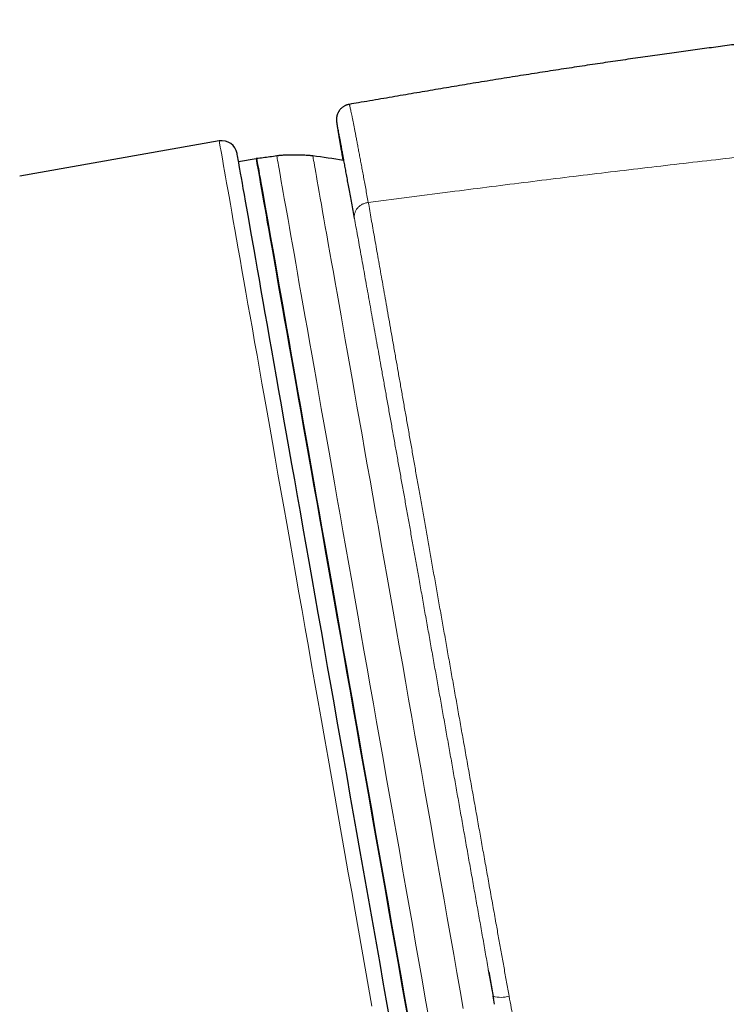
# Model space of a CAD drawing. Header units: millimetres. Extents: x 8 to 771, y 12 to 732.
# Tile 32 of 74: x 364 to 387, y 515 to 547. Entities that reach past the tile are written whole.
import ezdxf

# ---------------------------------------------------------------- set-up
doc = ezdxf.new("R2010")
doc.units = ezdxf.units.MM

msp = doc.modelspace()

# ---------------------------------------------------------------- linework, layer by layer
at = {"color": 7, "linetype": 'Continuous', "lineweight": 30}
for p, q in [((370.839, 542.86), (364.398, 541.724)), ((372.031, 542.288), (371.465, 542.188)), ((372.046, 542.291), (372.037, 542.289)), ((379.54, 516.02), (379.694, 515.169)), ((379.73, 514.977), (379.682, 515.236))]:
    msp.add_line(p, q, dxfattribs=at)
at = {"color": 8, "linetype": 'Continuous', "lineweight": 0}
msp.add_line((379.528, 516.088), (379.682, 515.236), dxfattribs=at)
at = {"color": 8, "linetype": 'Continuous', "lineweight": 0, "flags": 128}
for points in [[(370.839, 542.86), (370.84, 542.852), (370.845, 542.828), (370.852, 542.787), (370.862, 542.73), (370.875, 542.658), (370.89, 542.569), (370.909, 542.464), (370.93, 542.343), (370.954, 542.207), (370.981, 542.055), (371.011, 541.887), (371.043, 541.703), (371.078, 541.504), (371.116, 541.29), (371.156, 541.061), (371.199, 540.817), (371.245, 540.557), (371.293, 540.284), (371.344, 539.996), (371.397, 539.693), (371.453, 539.377), (371.511, 539.047), (371.572, 538.703), (371.635, 538.346), (371.7, 537.976), (371.768, 537.593), (371.837, 537.197), (371.909, 536.789), (371.983, 536.369), (372.06, 535.937), (372.138, 535.494), (372.218, 535.04), (372.3, 534.574), (372.384, 534.099), (372.469, 533.613), (372.557, 533.117), (372.646, 532.612), (372.737, 532.097), (372.829, 531.574), (372.923, 531.042), (373.018, 530.502), (373.115, 529.955), (373.212, 529.4), (373.311, 528.838), (373.412, 528.269), (373.513, 527.695), (373.615, 527.114), (373.719, 526.528), (373.823, 525.937), (373.928, 525.342), (374.034, 524.742), (374.14, 524.139), (374.247, 523.532), (374.355, 522.922), (374.463, 522.31), (374.571, 521.695), (374.68, 521.079), (374.788, 520.461), (374.897, 519.843), (375.007, 519.225), (375.116, 518.606), (375.225, 517.988), (375.334, 517.37), (375.442, 516.754), (375.551, 516.139), (375.658, 515.527), (375.766, 514.917)], [(377.597, 514.595), (377.494, 515.18), (377.39, 515.769), (377.286, 516.36), (377.181, 516.953), (377.077, 517.549), (376.971, 518.145), (376.866, 518.743), (376.761, 519.341), (376.655, 519.939), (376.55, 520.536), (376.444, 521.134), (376.339, 521.73), (376.234, 522.324), (376.13, 522.917), (376.026, 523.507), (375.922, 524.095), (375.819, 524.679), (375.717, 525.26), (375.615, 525.837), (375.514, 526.41), (375.414, 526.978), (375.315, 527.541), (375.216, 528.098), (375.119, 528.649), (375.023, 529.195), (374.928, 529.733), (374.834, 530.265), (374.742, 530.789), (374.651, 531.306), (374.561, 531.814), (374.473, 532.314), (374.386, 532.805), (374.301, 533.287), (374.218, 533.76), (374.136, 534.223), (374.056, 534.676), (373.978, 535.119), (373.902, 535.551), (373.828, 535.971), (373.756, 536.381), (373.686, 536.779), (373.618, 537.165), (373.552, 537.539), (373.488, 537.901), (373.426, 538.25), (373.367, 538.587), (373.31, 538.91), (373.255, 539.22), (373.203, 539.517), (373.153, 539.799), (373.106, 540.068), (373.061, 540.323), (373.018, 540.564), (372.978, 540.79), (372.941, 541.002), (372.906, 541.199), (372.874, 541.381), (372.845, 541.548), (372.818, 541.7), (372.794, 541.837), (372.772, 541.958), (372.754, 542.064), (372.738, 542.155), (372.725, 542.23), (372.714, 542.29), (372.706, 542.334), (372.701, 542.362), (372.699, 542.375), (372.699, 542.376)], [(378.718, 514.836), (378.616, 515.417), (378.513, 516), (378.409, 516.586), (378.306, 517.175), (378.202, 517.765), (378.097, 518.356), (377.993, 518.948), (377.888, 519.541), (377.784, 520.134), (377.679, 520.727), (377.575, 521.319), (377.471, 521.91), (377.367, 522.499), (377.263, 523.087), (377.16, 523.672), (377.057, 524.254), (376.955, 524.834), (376.853, 525.41), (376.753, 525.982), (376.653, 526.549), (376.553, 527.112), (376.455, 527.67), (376.357, 528.223), (376.261, 528.77), (376.166, 529.31), (376.072, 529.844), (375.979, 530.371), (375.887, 530.891), (375.797, 531.403), (375.708, 531.907), (375.62, 532.403), (375.535, 532.89), (375.45, 533.368), (375.368, 533.836), (375.287, 534.295), (375.207, 534.744), (375.13, 535.183), (375.055, 535.611), (374.981, 536.029), (374.909, 536.435), (374.84, 536.829), (374.772, 537.212), (374.707, 537.583), (374.644, 537.942), (374.583, 538.288), (374.524, 538.621), (374.467, 538.942), (374.413, 539.249), (374.361, 539.543), (374.312, 539.824), (374.265, 540.09), (374.22, 540.343), (374.178, 540.581), (374.139, 540.806), (374.102, 541.015), (374.067, 541.211), (374.035, 541.391), (374.006, 541.557), (373.98, 541.707), (373.956, 541.843), (373.935, 541.964), (373.916, 542.069), (373.9, 542.159), (373.887, 542.233), (373.877, 542.292), (373.869, 542.336), (373.864, 542.364), (373.862, 542.377), (373.862, 542.377)], [(375.65, 540.874), (376.974, 541.044), (378.301, 541.215)]]:
    msp.add_lwpolyline(points, dxfattribs=at)
at = {"color": 7, "linetype": 'Continuous', "lineweight": 30, "flags": 128}
for points in [[(376.347, 514.5), (376.243, 515.094), (376.137, 515.691), (376.032, 516.291), (375.925, 516.892), (375.819, 517.496), (375.713, 518.1), (375.606, 518.706), (375.499, 519.311), (375.392, 519.917), (375.285, 520.523), (375.179, 521.127), (375.072, 521.73), (374.966, 522.332), (374.861, 522.932), (374.755, 523.529), (374.651, 524.123), (374.546, 524.714), (374.443, 525.301), (374.34, 525.884), (374.238, 526.463), (374.137, 527.037), (374.037, 527.605), (373.937, 528.168), (373.839, 528.724), (373.742, 529.275), (373.646, 529.818), (373.552, 530.354), (373.459, 530.883), (373.367, 531.404), (373.276, 531.916), (373.188, 532.42), (373.1, 532.914), (373.015, 533.4), (372.931, 533.876), (372.849, 534.342), (372.768, 534.797), (372.69, 535.242), (372.613, 535.676), (372.539, 536.099), (372.466, 536.51), (372.396, 536.909), (372.328, 537.297), (372.261, 537.672), (372.198, 538.034), (372.136, 538.384), (372.077, 538.721), (372.02, 539.044), (371.965, 539.354), (371.913, 539.65), (371.863, 539.932), (371.816, 540.2), (371.771, 540.454), (371.729, 540.693), (371.689, 540.917), (371.652, 541.127), (371.618, 541.322), (371.586, 541.501), (371.557, 541.666), (371.531, 541.815), (371.507, 541.949), (371.487, 542.067), (371.468, 542.169), (371.453, 542.256), (371.441, 542.328), (371.431, 542.383), (371.424, 542.423), (371.42, 542.446), (371.418, 542.454), (371.418, 542.454)], [(372.037, 542.289), (372.032, 542.289), (372.031, 542.289), (372.031, 542.289)], [(372.031, 542.289), (372.031, 542.288), (372.034, 542.275), (372.039, 542.247), (372.046, 542.203), (372.057, 542.143), (372.07, 542.068), (372.086, 541.977), (372.105, 541.871), (372.126, 541.749), (372.15, 541.612), (372.177, 541.46), (372.207, 541.292), (372.239, 541.11), (372.274, 540.913), (372.311, 540.701), (372.351, 540.475), (372.393, 540.234), (372.438, 539.978), (372.486, 539.709), (372.536, 539.426), (372.588, 539.129), (372.643, 538.819), (372.7, 538.495), (372.759, 538.158), (372.821, 537.808), (372.885, 537.446), (372.951, 537.072), (373.019, 536.685), (373.09, 536.286), (373.162, 535.876), (373.236, 535.455), (373.312, 535.022), (373.391, 534.579), (373.471, 534.126), (373.552, 533.662), (373.636, 533.189), (373.721, 532.706), (373.808, 532.214), (373.896, 531.713), (373.986, 531.204), (374.077, 530.687), (374.169, 530.162), (374.263, 529.63), (374.358, 529.09), (374.455, 528.544), (374.552, 527.992), (374.65, 527.434), (374.75, 526.871), (374.85, 526.302), (374.951, 525.729), (375.053, 525.151), (375.156, 524.569), (375.259, 523.984), (375.363, 523.396), (375.467, 522.804), (375.571, 522.211), (375.676, 521.616), (375.782, 521.019), (375.887, 520.421), (375.993, 519.822), (376.098, 519.223), (376.204, 518.625), (376.309, 518.026), (376.415, 517.429), (376.52, 516.833), (376.624, 516.239), (376.729, 515.647), (376.833, 515.058), (376.936, 514.471)], [(372.046, 542.291), (372.048, 542.283), (372.052, 542.26), (372.059, 542.22), (372.068, 542.166), (372.081, 542.095), (372.096, 542.009), (372.114, 541.908), (372.134, 541.791), (372.158, 541.659), (372.184, 541.511), (372.212, 541.349), (372.244, 541.171), (372.278, 540.979), (372.314, 540.771), (372.353, 540.549), (372.395, 540.313), (372.439, 540.062), (372.486, 539.797), (372.535, 539.519), (372.587, 539.226), (372.641, 538.92), (372.697, 538.6), (372.756, 538.267), (372.817, 537.922), (372.88, 537.563), (372.945, 537.193), (373.013, 536.81), (373.082, 536.415), (373.154, 536.008), (373.228, 535.59), (373.303, 535.161), (373.381, 534.722), (373.46, 534.271), (373.541, 533.811), (373.624, 533.34), (373.709, 532.861), (373.795, 532.372), (373.883, 531.874), (373.972, 531.367), (374.063, 530.852), (374.155, 530.33), (374.249, 529.8), (374.343, 529.263), (374.439, 528.719), (374.536, 528.168), (374.634, 527.612), (374.733, 527.05), (374.833, 526.483), (374.934, 525.911), (375.036, 525.335), (375.138, 524.754), (375.241, 524.17), (375.345, 523.583), (375.449, 522.993), (375.553, 522.4), (375.658, 521.805), (375.763, 521.209), (375.869, 520.611), (375.974, 520.013), (376.08, 519.414), (376.186, 518.815), (376.291, 518.217), (376.396, 517.619), (376.502, 517.022), (376.606, 516.428), (376.711, 515.835), (376.815, 515.245), (376.919, 514.657)]]:
    msp.add_lwpolyline(points, dxfattribs=at)
at = {"color": 7, "linetype": 'Continuous', "lineweight": 30}
for centre, radius, start, end in [((370.926, 542.367), 0.5, 10, 100), ((370.767, 518.477), 24.1, 80.2436, 82.6223)]:
    msp.add_arc(centre, radius, start, end, dxfattribs=at)
at = {"color": 8, "linetype": 'Continuous', "lineweight": 0}
msp.add_arc((379.931, 516.071), 0.871, 253.3591, 287.8516, dxfattribs=at)
at = {"color": 7, "linetype": 'Continuous', "lineweight": 30}
for points, knots in [([(394.295, 546.776), (394.188, 546.765), (393.956, 546.741), (393.598, 546.703), (393.217, 546.662), (392.825, 546.619), (392.41, 546.573), (391.971, 546.523), (391.507, 546.47), (391.031, 546.415), (390.542, 546.357), (390.043, 546.297), (389.534, 546.235), (389.016, 546.17), (388.486, 546.103), (387.94, 546.033), (387.377, 545.959), (386.798, 545.882), (386.206, 545.802), (385.601, 545.719), (384.983, 545.633), (384.353, 545.543), (383.709, 545.449), (383.053, 545.352), (382.385, 545.252), (381.703, 545.147), (381.009, 545.039), (380.302, 544.927), (379.583, 544.811), (378.871, 544.694), (378.169, 544.576), (377.476, 544.458), (376.772, 544.338), (376.058, 544.216), (375.479, 544.117), (375.139, 544.059), (375.04, 544.042)], [0, 0, 0, 0, 0.016712, 0.035832, 0.055515, 0.075762, 0.096574, 0.119869, 0.143834, 0.168468, 0.193773, 0.219747, 0.245912, 0.272724, 0.300183, 0.328292, 0.357643, 0.38767, 0.418373, 0.449754, 0.481813, 0.514549, 0.547964, 0.582058, 0.616831, 0.652284, 0.688418, 0.725232, 0.762728, 0.800905, 0.836501, 0.872669, 0.909404, 0.946705, 0.98457, 1, 1, 1, 1]), ([(375.04, 544.042), (375.039, 544.042), (375.025, 544.04), (374.998, 544.034), (374.961, 544.023), (374.925, 544.008), (374.891, 543.992), (374.858, 543.973), (374.828, 543.952), (374.799, 543.93), (374.773, 543.905), (374.748, 543.88), (374.726, 543.853), (374.707, 543.825), (374.69, 543.797), (374.675, 543.769), (374.662, 543.741), (374.652, 543.715), (374.644, 543.69), (374.638, 543.667), (374.634, 543.646), (374.63, 543.627), (374.628, 543.61), (374.626, 543.595), (374.625, 543.581), (374.625, 543.568), (374.624, 543.557), (374.624, 543.546), (374.624, 543.536), (374.625, 543.526), (374.625, 543.517), (374.626, 543.509), (374.626, 543.5), (374.627, 543.491), (374.628, 543.482), (374.63, 543.47), (374.632, 543.455), (374.634, 543.436), (374.638, 543.414), (374.641, 543.389), (374.645, 543.362), (374.65, 543.332), (374.656, 543.299), (374.661, 543.263), (374.668, 543.225), (374.674, 543.183), (374.682, 543.139), (374.689, 543.092), (374.698, 543.042), (374.706, 542.99), (374.716, 542.934), (374.726, 542.875), (374.736, 542.814), (374.747, 542.749), (374.758, 542.681), (374.77, 542.611), (374.783, 542.537), (374.795, 542.465), (374.804, 542.416), (374.807, 542.394)], [0, 0, 0, 0, 0.000528, 0.005505, 0.010422, 0.01528, 0.020082, 0.024827, 0.029516, 0.034146, 0.038717, 0.043222, 0.047658, 0.052012, 0.05627, 0.060409, 0.064397, 0.0682, 0.07179, 0.075166, 0.078358, 0.081425, 0.084442, 0.087494, 0.090643, 0.093988, 0.097634, 0.1017, 0.106328, 0.111691, 0.118014, 0.125596, 0.134852, 0.146403, 0.16125, 0.181257, 0.210971, 0.253796, 0.29173, 0.327815, 0.365969, 0.402973, 0.439367, 0.475484, 0.511323, 0.54697, 0.582477, 0.617883, 0.653215, 0.688495, 0.72374, 0.758963, 0.794177, 0.829394, 0.864619, 0.899863, 0.935117, 0.970338, 1, 1, 1, 1]), ([(375.04, 544.042), (375.04, 544.042), (375.04, 544.042), (375.04, 544.042), (375.041, 544.042)], [0, 0, 0, 0, 0.076358, 1, 1, 1, 1]), ([(375.206, 540.356), (375.191, 540.442), (375.16, 540.613), (375.116, 540.857), (375.073, 541.091), (375.033, 541.313), (374.995, 541.525), (374.958, 541.725), (374.923, 541.915), (374.891, 542.094), (374.86, 542.262), (374.831, 542.422), (374.803, 542.573), (374.777, 542.715), (374.753, 542.844), (374.735, 542.94), (374.725, 542.99), (374.723, 543.005)], [0, 0, 0, 0, 0.068165, 0.136358, 0.204561, 0.272756, 0.340923, 0.409076, 0.477254, 0.545442, 0.613622, 0.681776, 0.753627, 0.825506, 0.897394, 0.969274, 1, 1, 1, 1]), ([(372.699, 542.376), (372.625, 542.364), (372.477, 542.342), (372.259, 542.316), (372.116, 542.299), (372.046, 542.29)], [0, 0, 0, 0, 0.340655, 0.681321, 1, 1, 1, 1]), ([(373.862, 542.377), (373.851, 542.379), (373.829, 542.382), (373.793, 542.385), (373.75, 542.389), (373.699, 542.392), (373.64, 542.395), (373.566, 542.398), (373.481, 542.401), (373.383, 542.402), (373.282, 542.403), (373.184, 542.403), (373.093, 542.402), (373.011, 542.4), (372.937, 542.398), (372.872, 542.394), (372.817, 542.39), (372.771, 542.386), (372.733, 542.381), (372.71, 542.377), (372.699, 542.376)], [0, 0, 0, 0, 0.026845, 0.057215, 0.09355, 0.137245, 0.188768, 0.247793, 0.325652, 0.410115, 0.498078, 0.58611, 0.661958, 0.732862, 0.796963, 0.852961, 0.900315, 0.939404, 0.971717, 1, 1, 1, 1]), ([(374.808, 542.39), (374.808, 542.388), (374.817, 542.338), (374.826, 542.282), (374.835, 542.23)], [0, 0, 0, 0, 0.056524, 1, 1, 1, 1])]:
    msp.add_open_spline(points, degree=3, knots=knots, dxfattribs=at)
at = {"color": 8, "linetype": 'Continuous', "lineweight": 0}
for points, knots in [([(375.041, 544.042), (375.041, 544.041), (375.043, 544.039), (375.049, 544.02), (375.057, 543.99), (375.066, 543.947), (375.079, 543.891), (375.093, 543.823), (375.11, 543.742), (375.129, 543.65), (375.149, 543.549), (375.17, 543.442), (375.192, 543.33), (375.216, 543.208), (375.241, 543.078), (375.268, 542.938), (375.296, 542.788), (375.326, 542.63), (375.357, 542.465), (375.389, 542.295), (375.422, 542.118), (375.457, 541.933), (375.493, 541.739), (375.53, 541.536), (375.569, 541.324), (375.609, 541.104), (375.637, 540.951), (375.65, 540.874)], [0, 0, 0, 0, 0.04316, 0.087285, 0.131404, 0.175506, 0.21961, 0.263731, 0.307857, 0.351978, 0.396082, 0.434781, 0.473494, 0.512215, 0.550936, 0.589649, 0.628347, 0.666867, 0.705388, 0.742092, 0.778803, 0.815514, 0.852218, 0.88916, 0.926109, 0.963059, 1, 1, 1, 1]), ([(374.723, 543.005), (374.719, 543.025), (374.709, 543.079), (374.694, 543.155), (374.68, 543.232), (374.667, 543.298), (374.656, 543.354), (374.647, 543.398), (374.64, 543.431), (374.636, 543.452), (374.633, 543.463), (374.632, 543.463), (374.633, 543.451), (374.636, 543.427), (374.641, 543.391), (374.648, 543.343), (374.658, 543.283), (374.67, 543.211), (374.683, 543.128), (374.699, 543.033), (374.717, 542.926), (374.737, 542.808), (374.759, 542.678), (374.782, 542.54), (374.8, 542.439), (374.808, 542.39)], [0, 0, 0, 0, 0.026174, 0.069544, 0.11293, 0.15632, 0.199705, 0.243076, 0.286445, 0.329828, 0.373217, 0.416601, 0.45997, 0.50541, 0.550868, 0.596331, 0.641788, 0.687229, 0.732258, 0.777303, 0.822354, 0.8674, 0.912429, 0.957458, 1, 1, 1, 1]), ([(378.301, 541.215), (379.089, 541.316), (380.664, 541.517), (383.029, 541.806), (385.395, 542.087), (386.973, 542.266), (387.762, 542.356)], [0, 0, 0, 0, 0.25, 0.5, 0.75, 1, 1, 1, 1]), ([(375.206, 540.356), (375.204, 540.37), (375.2, 540.399), (375.201, 540.444), (375.206, 540.488), (375.216, 540.532), (375.231, 540.575), (375.251, 540.616), (375.276, 540.656), (375.305, 540.693), (375.338, 540.728), (375.375, 540.76), (375.415, 540.789), (375.458, 540.814), (375.504, 540.835), (375.551, 540.853), (375.6, 540.866), (375.634, 540.871), (375.65, 540.874)], [0, 0, 0, 0, 0.062497, 0.125, 0.187502, 0.250004, 0.3125, 0.375001, 0.437501, 0.499999, 0.562502, 0.624999, 0.687501, 0.749998, 0.812503, 0.875, 0.937503, 1, 1, 1, 1]), ([(375.65, 540.874), (375.65, 540.874), (375.672, 540.787), (375.695, 540.61), (375.748, 540.334), (375.798, 540.048), (375.851, 539.753), (375.905, 539.447), (375.961, 539.133), (376.018, 538.809), (376.077, 538.476), (376.137, 538.135), (376.2, 537.779), (376.265, 537.409), (376.333, 537.023), (376.402, 536.629), (376.473, 536.227), (376.544, 535.822), (376.615, 535.415), (376.687, 535.007), (376.76, 534.592), (376.834, 534.171), (376.91, 533.743), (376.986, 533.308), (377.064, 532.868), (377.142, 532.421), (377.222, 531.969), (377.304, 531.504), (377.388, 531.027), (377.474, 530.536), (377.562, 530.041), (377.65, 529.54), (377.74, 529.034), (377.83, 528.523), (377.921, 528.006), (378.014, 527.485), (378.107, 526.96), (378.2, 526.432), (378.294, 525.9), (378.389, 525.365), (378.485, 524.828), (378.581, 524.287), (378.679, 523.736), (378.779, 523.173), (378.882, 522.598), (378.984, 522.022), (379.087, 521.445), (379.188, 520.884), (379.285, 520.34), (379.382, 519.798), (379.481, 519.241), (379.584, 518.67), (379.686, 518.099), (379.782, 517.566), (379.87, 517.07), (379.953, 516.611), (380.035, 516.153), (380.116, 515.697), (380.171, 515.393), (380.198, 515.242)], [0, 0, 0, 0, 0.000002, 0.01736, 0.034724, 0.052091, 0.069456, 0.086814, 0.104169, 0.12153, 0.138893, 0.156255, 0.17361, 0.191864, 0.210125, 0.228389, 0.24665, 0.264905, 0.282395, 0.299891, 0.31739, 0.334886, 0.352377, 0.369866, 0.387362, 0.40486, 0.422355, 0.439846, 0.458149, 0.47646, 0.494772, 0.513083, 0.531387, 0.549773, 0.568167, 0.586562, 0.604955, 0.623342, 0.641729, 0.660122, 0.678517, 0.696911, 0.715297, 0.734609, 0.753929, 0.773251, 0.792571, 0.811883, 0.829455, 0.847028, 0.866063, 0.885104, 0.904144, 0.92318, 0.938541, 0.953906, 0.969273, 0.984639, 1, 1, 1, 1]), ([(379.682, 515.236), (379.65, 515.417), (379.586, 515.779), (379.489, 516.324), (379.392, 516.87), (379.296, 517.418), (379.198, 517.969), (379.1, 518.523), (379.001, 519.08), (378.902, 519.637), (378.804, 520.194), (378.706, 520.745), (378.609, 521.291), (378.513, 521.83), (378.418, 522.368), (378.323, 522.904), (378.228, 523.438), (378.133, 523.971), (378.039, 524.501), (377.945, 525.029), (377.852, 525.554), (377.758, 526.085), (377.662, 526.621), (377.566, 527.162), (377.47, 527.699), (377.376, 528.232), (377.285, 528.743), (377.197, 529.233), (377.114, 529.702), (377.031, 530.166), (376.949, 530.626), (376.868, 531.081), (376.788, 531.531), (376.708, 531.975), (376.63, 532.414), (376.553, 532.848), (376.475, 533.281), (376.398, 533.715), (376.32, 534.148), (376.244, 534.575), (376.169, 534.993), (376.097, 535.397), (376.027, 535.787), (375.96, 536.162), (375.894, 536.53), (375.83, 536.891), (375.766, 537.243), (375.704, 537.588), (375.644, 537.925), (375.585, 538.253), (375.528, 538.572), (375.471, 538.888), (375.415, 539.199), (375.36, 539.505), (375.307, 539.8), (375.255, 540.085), (375.223, 540.266), (375.206, 540.356)], [0, 0, 0, 0, 0.018681, 0.037369, 0.05606, 0.074749, 0.09343, 0.112361, 0.131299, 0.15024, 0.169178, 0.188109, 0.206504, 0.224906, 0.24331, 0.261711, 0.280107, 0.298501, 0.316903, 0.335306, 0.353708, 0.372102, 0.391423, 0.410752, 0.430083, 0.449412, 0.468733, 0.486231, 0.503734, 0.521239, 0.538743, 0.55624, 0.573738, 0.591241, 0.608747, 0.62625, 0.643748, 0.662051, 0.680361, 0.698673, 0.716983, 0.735286, 0.752645, 0.770009, 0.787376, 0.80474, 0.822099, 0.839459, 0.856826, 0.874194, 0.891561, 0.908921, 0.927132, 0.94535, 0.963571, 0.98179, 1, 1, 1, 1]), ([(380.198, 515.242), (380.221, 515.116), (380.268, 514.864), (380.347, 514.49), (380.434, 514.118), (380.528, 513.75), (380.63, 513.385), (380.739, 513.024), (380.857, 512.668), (380.984, 512.31), (381.122, 511.952), (381.27, 511.593), (381.427, 511.241), (381.584, 510.913), (381.738, 510.61), (381.889, 510.33), (382.045, 510.055), (382.208, 509.784), (382.377, 509.518), (382.552, 509.255), (382.733, 508.998), (382.858, 508.831), (382.921, 508.748)], [0, 0, 0, 0, 0.051956, 0.103932, 0.155906, 0.207862, 0.259825, 0.311808, 0.363791, 0.415754, 0.470271, 0.524812, 0.579353, 0.63387, 0.679416, 0.724975, 0.770535, 0.816081, 0.862054, 0.90804, 0.954027, 1, 1, 1, 1])]:
    msp.add_open_spline(points, degree=3, knots=knots, dxfattribs=at)

doc.saveas('drawing.dxf')
